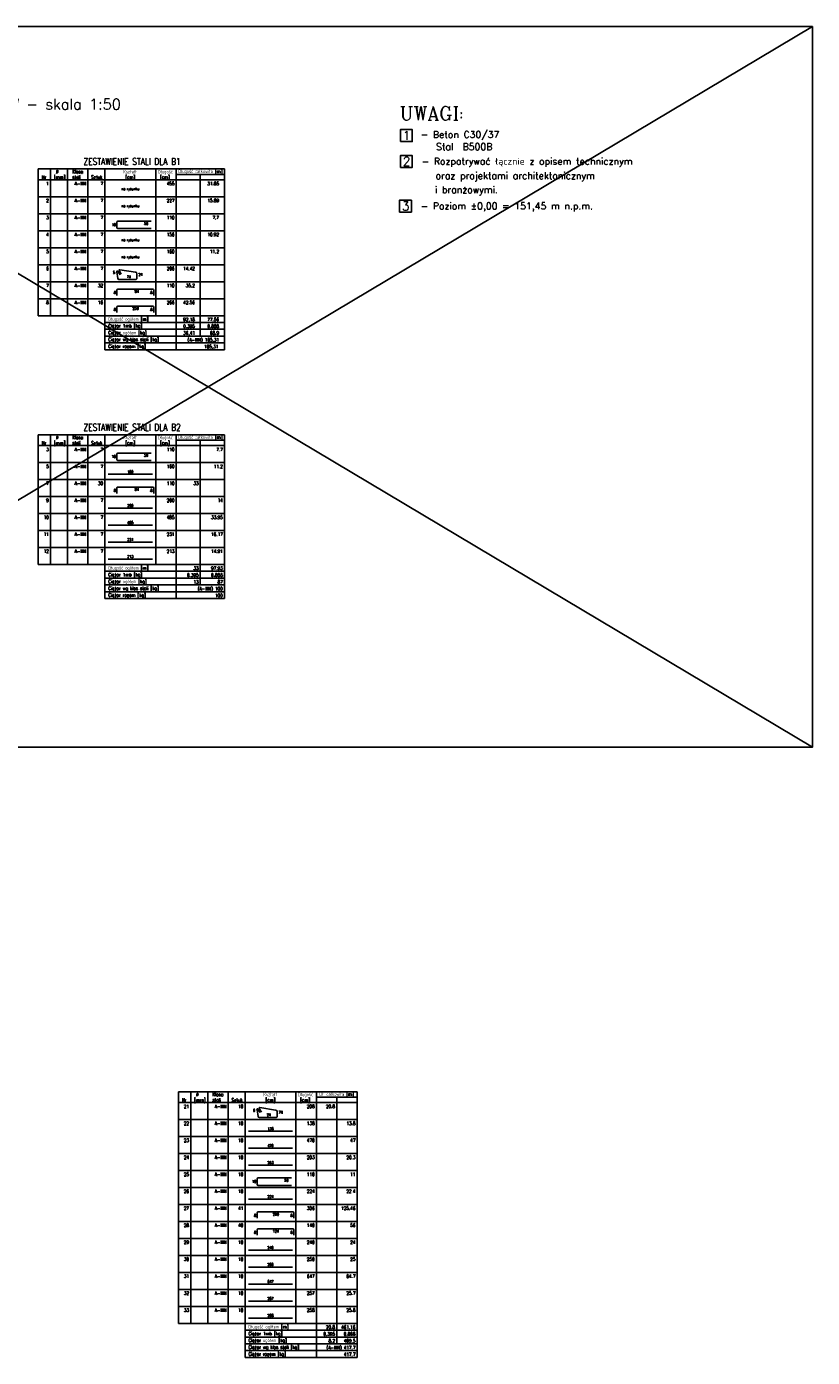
# Model space of a CAD drawing. Header units: millimetres. Extents: x -13852 to 21557, y -10038 to 8820.
# Tile 38 of 42: x 12955 to 15037, y -3737 to -211. Entities that reach past the tile are written whole.
import ezdxf
from ezdxf.enums import TextEntityAlignment as Align

# ---------------------------------------------------------------- set-up
doc = ezdxf.new("R2010")
doc.units = ezdxf.units.MM
for name, color, linetype in [('1', 2, 'Continuous'), ('5', 251, 'Continuous'), ('DIM', 243, 'Continuous'), ('ZBROJA_ZESTAWIENIE', 8, 'Continuous'), ('ZBROJA_ZESTAWIENIE1', 252, 'Continuous'), ('ZBROJA_ZESTAWIENIE2', 4, 'Continuous'), ('ZBROJA_ZESTAWIENIE3', 4, 'Continuous'), ('ZBROJA_ZESTAWIENIE4', 2, 'Continuous')]:
    doc.layers.add(name, color=color, linetype=linetype)
doc.styles.add('NAGLOWKI', font='COMPLEX.shx')
doc.styles.add('STYL_ZBROJA', font='romanszb.shx', dxfattribs={"width": 0.8})
doc.styles.add('TXT5', font='COMPLEX.shx', dxfattribs={"height": 25})

msp = doc.modelspace()

# ---------------------------------------------------------------- linework, layer by layer
at = {"layer": '5'}
for points in [[(13945.157, -515.624), (13976.657, -515.624), (13976.657, -484.124), (13945.157, -484.124)], [(13945.157, -584.268), (13976.657, -584.268), (13976.657, -552.768), (13945.157, -552.768)], [(13942.602, -702.633), (13974.102, -702.633), (13974.102, -671.133), (13942.602, -671.133)]]:
    msp.add_lwpolyline(points, close=True, dxfattribs=at)
at = {"layer": 'DIM', "ltscale": 1.4}
for p, q in [((11833.437, -2120.524), (15036.898, -211.177)), ((11833.437, -211.177), (15036.898, -2120.524))]:
    msp.add_line(p, q, dxfattribs=at)
at = {"layer": 'DIM'}
msp.add_lwpolyline([(11833.437, -211.177), (15036.898, -211.177), (15036.898, -2120.524), (11833.437, -2120.524)], close=True, dxfattribs=at)
at = {"layer": 'ZBROJA_ZESTAWIENIE'}
for p, q in [((12985.404, -588.385), (13478.804, -588.385)), ((12985.404, -588.385), (12985.404, -602.785)), ((13017.804, -588.385), (13017.804, -602.785)), ((13062.804, -588.385), (13062.804, -602.785)), ((13116.804, -588.385), (13116.804, -602.785)), ((13161.804, -588.385), (13161.804, -602.785)), ((13296.804, -588.385), (13296.804, -602.785)), ((13350.804, -588.385), (13350.804, -602.785)), ((13478.804, -588.385), (13478.804, -662.185)), ((12985.404, -602.785), (12985.404, -617.185)), ((12985.404, -617.185), (13478.804, -617.185)), ((12985.404, -617.185), (12985.404, -662.185)), ((13017.804, -602.785), (13017.804, -617.185)), ((13017.804, -617.185), (13017.804, -662.185)), ((13062.804, -602.785), (13062.804, -617.185)), ((13062.804, -617.185), (13062.804, -662.185)), ((13116.804, -602.785), (13116.804, -617.185)), ((13116.804, -617.185), (13116.804, -662.185)), ((13161.804, -602.785), (13161.804, -617.185)), ((13161.804, -617.185), (13161.804, -662.185)), ((13296.804, -602.785), (13296.804, -617.185)), ((13296.804, -617.185), (13296.804, -662.185)), ((13350.804, -602.785), (13350.804, -617.185)), ((13350.804, -617.185), (13350.804, -662.185)), ((13414.804, -602.785), (13414.804, -617.185)), ((13414.804, -617.185), (13414.804, -662.185)), ((13478.804, -602.785), (13478.804, -617.185)), ((12985.404, -662.185), (12985.404, -707.185)), ((13017.804, -662.185), (13017.804, -707.185)), ((13062.804, -662.185), (13062.804, -707.185)), ((13116.804, -662.185), (13116.804, -707.185)), ((13161.804, -662.185), (13161.804, -707.185)), ((13296.804, -662.185), (13296.804, -707.185)), ((13350.804, -662.185), (13350.804, -707.185)), ((13414.804, -662.185), (13414.804, -707.185)), ((13478.804, -662.185), (13478.804, -707.185)), ((12985.404, -707.185), (12985.404, -752.185)), ((13017.804, -707.185), (13017.804, -752.185)), ((13062.804, -707.185), (13062.804, -752.185)), ((13116.804, -707.185), (13116.804, -752.185)), ((13161.804, -707.185), (13161.804, -752.185)), ((13296.804, -707.185), (13296.804, -752.185)), ((13350.804, -707.185), (13350.804, -752.185)), ((13414.804, -707.185), (13414.804, -752.185)), ((13478.804, -707.185), (13478.804, -752.185)), ((12985.404, -752.185), (12985.404, -797.185)), ((13017.804, -752.185), (13017.804, -797.185)), ((13062.804, -752.185), (13062.804, -797.185)), ((13116.804, -752.185), (13116.804, -797.185)), ((13161.804, -752.185), (13161.804, -797.185)), ((13296.804, -752.185), (13296.804, -797.185)), ((13350.804, -752.185), (13350.804, -797.185)), ((13414.804, -752.185), (13414.804, -797.185)), ((13478.804, -752.185), (13478.804, -797.185)), ((12985.404, -797.185), (12985.404, -842.185)), ((13017.804, -797.185), (13017.804, -842.185)), ((13062.804, -797.185), (13062.804, -842.185)), ((13116.804, -797.185), (13116.804, -842.185)), ((13161.804, -797.185), (13161.804, -842.185)), ((13296.804, -797.185), (13296.804, -842.185)), ((13350.804, -797.185), (13350.804, -842.185)), ((13414.804, -797.185), (13414.804, -842.185)), ((13478.804, -797.185), (13478.804, -842.185)), ((12985.404, -842.185), (12985.404, -887.185)), ((13017.804, -842.185), (13017.804, -887.185)), ((13062.804, -842.185), (13062.804, -887.185)), ((13116.804, -842.185), (13116.804, -887.185)), ((13161.804, -842.185), (13161.804, -887.185)), ((13296.804, -842.185), (13296.804, -887.185)), ((13350.804, -842.185), (13350.804, -887.185)), ((13414.804, -842.185), (13414.804, -887.185)), ((13478.804, -842.185), (13478.804, -887.185)), ((12985.404, -887.185), (12985.404, -932.185)), ((13017.804, -887.185), (13017.804, -932.185)), ((13062.804, -887.185), (13062.804, -932.185)), ((13116.804, -887.185), (13116.804, -932.185)), ((13161.804, -887.185), (13161.804, -932.185)), ((13296.804, -887.185), (13296.804, -932.185)), ((13350.804, -887.185), (13350.804, -932.185)), ((13414.804, -887.185), (13414.804, -932.185)), ((13478.804, -887.185), (13478.804, -932.185)), ((12985.404, -932.185), (12985.404, -977.185)), ((13017.804, -932.185), (13017.804, -977.185)), ((13062.804, -932.185), (13062.804, -977.185)), ((13116.804, -932.185), (13116.804, -977.185)), ((13161.804, -932.185), (13161.804, -977.185)), ((13296.804, -932.185), (13296.804, -977.185)), ((13350.804, -932.185), (13350.804, -977.185)), ((13414.804, -932.185), (13414.804, -977.185)), ((13478.804, -932.185), (13478.804, -977.185)), ((12985.404, -977.185), (13478.804, -977.185)), ((13161.804, -977.185), (13161.804, -1067.185)), ((13350.804, -977.185), (13350.804, -1067.185)), ((13414.804, -977.185), (13414.804, -1031.185)), ((13478.804, -977.185), (13478.804, -1067.185)), ((13478.804, -1031.185), (13478.804, -1049.185)), ((13161.804, -1067.185), (13478.804, -1067.185)), ((12985.404, -1292.705), (13478.804, -1292.705)), ((12985.404, -1292.705), (12985.404, -1307.105)), ((13017.804, -1292.705), (13017.804, -1307.105)), ((13062.804, -1292.705), (13062.804, -1307.105)), ((13116.804, -1292.705), (13116.804, -1307.105)), ((13161.804, -1292.705), (13161.804, -1307.105)), ((13296.804, -1292.705), (13296.804, -1307.105)), ((13350.804, -1292.705), (13350.804, -1307.105)), ((13478.804, -1292.705), (13478.804, -1726.505)), ((12985.404, -1307.105), (12985.404, -1321.505)), ((12985.404, -1321.505), (13478.804, -1321.505)), ((12985.404, -1321.505), (12985.404, -1366.505)), ((13017.804, -1307.105), (13017.804, -1321.505)), ((13017.804, -1321.505), (13017.804, -1366.505)), ((13062.804, -1307.105), (13062.804, -1321.505)), ((13062.804, -1321.505), (13062.804, -1366.505)), ((13116.804, -1307.105), (13116.804, -1321.505)), ((13116.804, -1321.505), (13116.804, -1366.505)), ((13161.804, -1307.105), (13161.804, -1321.505)), ((13161.804, -1321.505), (13161.804, -1366.505)), ((13296.804, -1307.105), (13296.804, -1321.505)), ((13296.804, -1321.505), (13296.804, -1366.505)), ((13350.804, -1307.105), (13350.804, -1321.505)), ((13350.804, -1321.505), (13350.804, -1366.505)), ((13414.804, -1307.105), (13414.804, -1321.505)), ((13414.804, -1321.505), (13414.804, -1366.505)), ((13478.804, -1307.105), (13478.804, -1321.505)), ((12985.404, -1366.505), (12985.404, -1411.505)), ((13017.804, -1366.505), (13017.804, -1411.505)), ((13062.804, -1366.505), (13062.804, -1411.505)), ((13116.804, -1366.505), (13116.804, -1411.505)), ((13161.804, -1366.505), (13161.804, -1411.505)), ((13296.804, -1366.505), (13296.804, -1411.505)), ((13350.804, -1366.505), (13350.804, -1411.505)), ((13414.804, -1366.505), (13414.804, -1411.505)), ((13478.804, -1366.505), (13478.804, -1411.505)), ((12985.404, -1411.505), (12985.404, -1456.505)), ((13017.804, -1411.505), (13017.804, -1456.505)), ((13062.804, -1411.505), (13062.804, -1456.505)), ((13116.804, -1411.505), (13116.804, -1456.505)), ((13161.804, -1411.505), (13161.804, -1456.505)), ((13296.804, -1411.505), (13296.804, -1456.505)), ((13350.804, -1411.505), (13350.804, -1456.505)), ((13414.804, -1411.505), (13414.804, -1456.505)), ((13478.804, -1411.505), (13478.804, -1456.505)), ((12985.404, -1456.505), (12985.404, -1501.505)), ((13017.804, -1456.505), (13017.804, -1501.505)), ((13062.804, -1456.505), (13062.804, -1501.505)), ((13116.804, -1456.505), (13116.804, -1501.505)), ((13161.804, -1456.505), (13161.804, -1501.505)), ((13296.804, -1456.505), (13296.804, -1501.505)), ((13350.804, -1456.505), (13350.804, -1501.505)), ((13414.804, -1456.505), (13414.804, -1501.505)), ((13478.804, -1456.505), (13478.804, -1501.505)), ((12985.404, -1501.505), (12985.404, -1546.505)), ((13017.804, -1501.505), (13017.804, -1546.505)), ((13062.804, -1501.505), (13062.804, -1546.505)), ((13116.804, -1501.505), (13116.804, -1546.505)), ((13161.804, -1501.505), (13161.804, -1546.505)), ((13296.804, -1501.505), (13296.804, -1546.505)), ((13350.804, -1501.505), (13350.804, -1546.505)), ((13414.804, -1501.505), (13414.804, -1546.505)), ((13478.804, -1501.505), (13478.804, -1546.505)), ((12985.404, -1546.505), (12985.404, -1591.505)), ((13017.804, -1546.505), (13017.804, -1591.505)), ((13062.804, -1546.505), (13062.804, -1591.505)), ((13116.804, -1546.505), (13116.804, -1591.505)), ((13161.804, -1546.505), (13161.804, -1591.505)), ((13296.804, -1546.505), (13296.804, -1591.505)), ((13350.804, -1546.505), (13350.804, -1591.505)), ((13414.804, -1546.505), (13414.804, -1591.505)), ((13478.804, -1546.505), (13478.804, -1591.505)), ((12985.404, -1591.505), (12985.404, -1636.505)), ((13017.804, -1591.505), (13017.804, -1636.505)), ((13062.804, -1591.505), (13062.804, -1636.505)), ((13116.804, -1591.505), (13116.804, -1636.505)), ((13161.804, -1591.505), (13161.804, -1636.505)), ((13296.804, -1591.505), (13296.804, -1636.505)), ((13350.804, -1591.505), (13350.804, -1636.505)), ((13414.804, -1591.505), (13414.804, -1636.505)), ((13478.804, -1591.505), (13478.804, -1636.505)), ((12985.404, -1636.505), (13478.804, -1636.505)), ((13161.804, -1636.505), (13161.804, -1726.505)), ((13350.804, -1636.505), (13350.804, -1726.505)), ((13414.804, -1636.505), (13414.804, -1690.505)), ((13478.804, -1636.505), (13478.804, -1690.505)), ((13478.804, -1690.505), (13478.804, -1708.505)), ((13161.804, -1726.505), (13478.804, -1726.505))]:
    msp.add_line(p, q, dxfattribs=at)
at = {"layer": 'ZBROJA_ZESTAWIENIE', "ltscale": 1.4}
for p, q in [((13356.943, -3033.563), (13830.343, -3033.563)), ((13356.943, -3033.563), (13356.943, -3047.963)), ((13356.943, -3047.963), (13356.943, -3062.363)), ((13356.943, -3062.363), (13830.343, -3062.363)), ((13356.943, -3062.363), (13356.943, -3107.363)), ((13389.343, -3033.563), (13389.343, -3047.963)), ((13389.343, -3047.963), (13389.343, -3062.363)), ((13389.343, -3062.363), (13389.343, -3107.363)), ((13434.343, -3033.563), (13434.343, -3047.963)), ((13434.343, -3047.963), (13434.343, -3062.363)), ((13434.343, -3062.363), (13434.343, -3107.363)), ((13488.343, -3033.563), (13488.343, -3047.963)), ((13488.343, -3047.963), (13488.343, -3062.363)), ((13488.343, -3062.363), (13488.343, -3107.363)), ((13533.343, -3033.563), (13533.343, -3047.963)), ((13533.343, -3047.963), (13533.343, -3062.363)), ((13533.343, -3062.363), (13533.343, -3107.363)), ((13668.343, -3033.563), (13668.343, -3047.963)), ((13668.343, -3047.963), (13668.343, -3062.363)), ((13668.343, -3062.363), (13668.343, -3107.363)), ((13722.343, -3033.563), (13722.343, -3047.963)), ((13722.343, -3047.963), (13722.343, -3062.363)), ((13722.343, -3062.363), (13722.343, -3107.363)), ((13776.343, -3047.963), (13776.343, -3062.363)), ((13776.343, -3062.363), (13776.343, -3107.363)), ((13830.343, -3033.563), (13830.343, -3062.363)), ((13830.343, -3047.963), (13830.343, -3062.363)), ((13830.343, -3047.963), (13830.343, -3062.363)), ((13830.343, -3062.363), (13830.343, -3107.363)), ((13830.343, -3062.363), (13830.343, -3107.363)), ((13356.943, -3107.363), (13356.943, -3152.363)), ((13389.343, -3107.363), (13389.343, -3152.363)), ((13434.343, -3107.363), (13434.343, -3152.363)), ((13488.343, -3107.363), (13488.343, -3152.363)), ((13533.343, -3107.363), (13533.343, -3152.363)), ((13668.343, -3107.363), (13668.343, -3152.363)), ((13722.343, -3107.363), (13722.343, -3152.363)), ((13776.343, -3107.363), (13776.343, -3152.363)), ((13830.343, -3107.363), (13830.343, -3152.363)), ((13830.343, -3107.363), (13830.343, -3152.363)), ((13356.943, -3152.363), (13356.943, -3197.363)), ((13389.343, -3152.363), (13389.343, -3197.363)), ((13434.343, -3152.363), (13434.343, -3197.363)), ((13488.343, -3152.363), (13488.343, -3197.363)), ((13533.343, -3152.363), (13533.343, -3197.363)), ((13668.343, -3152.363), (13668.343, -3197.363)), ((13722.343, -3152.363), (13722.343, -3197.363)), ((13776.343, -3152.363), (13776.343, -3197.363)), ((13830.343, -3152.363), (13830.343, -3197.363)), ((13830.343, -3152.363), (13830.343, -3197.363)), ((13356.943, -3197.363), (13356.943, -3242.363)), ((13389.343, -3197.363), (13389.343, -3242.363)), ((13434.343, -3197.363), (13434.343, -3242.363)), ((13488.343, -3197.363), (13488.343, -3242.363)), ((13533.343, -3197.363), (13533.343, -3242.363)), ((13668.343, -3197.363), (13668.343, -3242.363)), ((13722.343, -3197.363), (13722.343, -3242.363)), ((13776.343, -3197.363), (13776.343, -3242.363)), ((13830.343, -3197.363), (13830.343, -3242.363)), ((13830.343, -3197.363), (13830.343, -3242.363)), ((13356.943, -3242.363), (13356.943, -3287.363)), ((13389.343, -3242.363), (13389.343, -3287.363)), ((13434.343, -3242.363), (13434.343, -3287.363)), ((13488.343, -3242.363), (13488.343, -3287.363)), ((13533.343, -3242.363), (13533.343, -3287.363)), ((13668.343, -3242.363), (13668.343, -3287.363)), ((13722.343, -3242.363), (13722.343, -3287.363)), ((13776.343, -3242.363), (13776.343, -3287.363)), ((13830.343, -3242.363), (13830.343, -3287.363)), ((13830.343, -3242.363), (13830.343, -3287.363)), ((13356.943, -3287.363), (13356.943, -3332.363)), ((13389.343, -3287.363), (13389.343, -3332.363)), ((13434.343, -3287.363), (13434.343, -3332.363)), ((13488.343, -3287.363), (13488.343, -3332.363)), ((13533.343, -3287.363), (13533.343, -3332.363)), ((13668.343, -3287.363), (13668.343, -3332.363)), ((13722.343, -3287.363), (13722.343, -3332.363)), ((13776.343, -3287.363), (13776.343, -3332.363)), ((13830.343, -3287.363), (13830.343, -3332.363)), ((13830.343, -3287.363), (13830.343, -3332.363)), ((13356.943, -3332.363), (13356.943, -3377.363)), ((13389.343, -3332.363), (13389.343, -3377.363)), ((13434.343, -3332.363), (13434.343, -3377.363)), ((13488.343, -3332.363), (13488.343, -3377.363)), ((13533.343, -3332.363), (13533.343, -3377.363)), ((13668.343, -3332.363), (13668.343, -3377.363)), ((13722.343, -3332.363), (13722.343, -3377.363)), ((13776.343, -3332.363), (13776.343, -3377.363)), ((13830.343, -3332.363), (13830.343, -3377.363)), ((13830.343, -3332.363), (13830.343, -3377.363)), ((13356.943, -3377.363), (13356.943, -3422.363)), ((13389.343, -3377.363), (13389.343, -3422.363)), ((13434.343, -3377.363), (13434.343, -3422.363)), ((13488.343, -3377.363), (13488.343, -3422.363)), ((13533.343, -3377.363), (13533.343, -3422.363)), ((13668.343, -3377.363), (13668.343, -3422.363)), ((13722.343, -3377.363), (13722.343, -3422.363)), ((13776.343, -3377.363), (13776.343, -3422.363)), ((13830.343, -3377.363), (13830.343, -3422.363)), ((13830.343, -3377.363), (13830.343, -3422.363)), ((13356.943, -3422.363), (13356.943, -3467.363)), ((13389.343, -3422.363), (13389.343, -3467.363)), ((13434.343, -3422.363), (13434.343, -3467.363)), ((13488.343, -3422.363), (13488.343, -3467.363)), ((13533.343, -3422.363), (13533.343, -3467.363)), ((13668.343, -3422.363), (13668.343, -3467.363)), ((13722.343, -3422.363), (13722.343, -3467.363)), ((13776.343, -3422.363), (13776.343, -3467.363)), ((13830.343, -3422.363), (13830.343, -3467.363)), ((13830.343, -3422.363), (13830.343, -3467.363)), ((13356.943, -3467.363), (13356.943, -3512.363)), ((13389.343, -3467.363), (13389.343, -3512.363)), ((13434.343, -3467.363), (13434.343, -3512.363)), ((13488.343, -3467.363), (13488.343, -3512.363)), ((13533.343, -3467.363), (13533.343, -3512.363)), ((13668.343, -3467.363), (13668.343, -3512.363)), ((13722.343, -3467.363), (13722.343, -3512.363)), ((13776.343, -3467.363), (13776.343, -3512.363)), ((13830.343, -3467.363), (13830.343, -3512.363)), ((13830.343, -3467.363), (13830.343, -3512.363)), ((13356.943, -3512.363), (13356.943, -3557.363)), ((13389.343, -3512.363), (13389.343, -3557.363)), ((13434.343, -3512.363), (13434.343, -3557.363)), ((13488.343, -3512.363), (13488.343, -3557.363)), ((13533.343, -3512.363), (13533.343, -3557.363)), ((13668.343, -3512.363), (13668.343, -3557.363)), ((13722.343, -3512.363), (13722.343, -3557.363)), ((13776.343, -3512.363), (13776.343, -3557.363)), ((13830.343, -3512.363), (13830.343, -3557.363)), ((13830.343, -3512.363), (13830.343, -3557.363)), ((13356.943, -3557.363), (13356.943, -3602.363)), ((13389.343, -3557.363), (13389.343, -3602.363)), ((13434.343, -3557.363), (13434.343, -3602.363)), ((13488.343, -3557.363), (13488.343, -3602.363)), ((13533.343, -3557.363), (13533.343, -3602.363)), ((13668.343, -3557.363), (13668.343, -3602.363)), ((13722.343, -3557.363), (13722.343, -3602.363)), ((13776.343, -3557.363), (13776.343, -3602.363)), ((13830.343, -3557.363), (13830.343, -3602.363)), ((13830.343, -3557.363), (13830.343, -3602.363)), ((13356.943, -3602.363), (13356.943, -3647.363)), ((13389.343, -3602.363), (13389.343, -3647.363)), ((13434.343, -3602.363), (13434.343, -3647.363)), ((13488.343, -3602.363), (13488.343, -3647.363)), ((13533.343, -3602.363), (13533.343, -3647.363)), ((13668.343, -3602.363), (13668.343, -3647.363)), ((13722.343, -3602.363), (13722.343, -3647.363)), ((13776.343, -3602.363), (13776.343, -3647.363)), ((13830.343, -3602.363), (13830.343, -3647.363)), ((13830.343, -3602.363), (13830.343, -3647.363)), ((13356.943, -3647.363), (13830.343, -3647.363)), ((13533.343, -3647.363), (13533.343, -3737.363)), ((13722.343, -3647.363), (13722.343, -3737.363)), ((13776.343, -3647.363), (13776.343, -3701.363)), ((13830.343, -3647.363), (13830.343, -3719.363)), ((13830.343, -3647.363), (13830.343, -3701.363)), ((13830.343, -3647.363), (13830.343, -3719.363)), ((13830.343, -3701.363), (13830.343, -3719.363)), ((13533.343, -3737.363), (13830.343, -3737.363)), ((13830.343, -3719.363), (13830.343, -3737.363))]:
    msp.add_line(p, q, dxfattribs=at)
at = {"layer": 'ZBROJA_ZESTAWIENIE1'}
for p, q in [((13350.804, -602.785), (13478.804, -602.785)), ((12985.404, -662.185), (13478.804, -662.185)), ((12985.404, -707.185), (13478.804, -707.185)), ((12985.404, -752.185), (13478.804, -752.185)), ((12985.404, -797.185), (13478.804, -797.185)), ((12985.404, -842.185), (13478.804, -842.185)), ((12985.404, -887.185), (13478.804, -887.185)), ((12985.404, -932.185), (13478.804, -932.185)), ((13161.804, -995.185), (13478.804, -995.185)), ((13161.804, -1013.185), (13478.804, -1013.185)), ((13161.804, -1031.185), (13478.804, -1031.185)), ((13161.804, -1049.185), (13478.804, -1049.185)), ((13350.804, -1307.105), (13478.804, -1307.105)), ((12985.404, -1366.505), (13478.804, -1366.505)), ((12985.404, -1411.505), (13478.804, -1411.505)), ((12985.404, -1456.505), (13478.804, -1456.505)), ((12985.404, -1501.505), (13478.804, -1501.505)), ((12985.404, -1546.505), (13478.804, -1546.505)), ((12985.404, -1591.505), (13478.804, -1591.505)), ((13161.804, -1654.505), (13478.804, -1654.505)), ((13161.804, -1672.505), (13478.804, -1672.505)), ((13161.804, -1690.505), (13478.804, -1690.505)), ((13161.804, -1708.505), (13478.804, -1708.505))]:
    msp.add_line(p, q, dxfattribs=at)
at = {"layer": 'ZBROJA_ZESTAWIENIE1', "ltscale": 1.4}
for p, q in [((13722.343, -3047.963), (13830.343, -3047.963)), ((13356.943, -3107.363), (13830.343, -3107.363)), ((13356.943, -3152.363), (13830.343, -3152.363)), ((13356.943, -3197.363), (13830.343, -3197.363)), ((13356.943, -3242.363), (13830.343, -3242.363)), ((13356.943, -3287.363), (13830.343, -3287.363)), ((13356.943, -3332.363), (13830.343, -3332.363)), ((13356.943, -3377.363), (13830.343, -3377.363)), ((13356.943, -3422.363), (13830.343, -3422.363)), ((13356.943, -3467.363), (13830.343, -3467.363)), ((13356.943, -3512.363), (13830.343, -3512.363)), ((13356.943, -3557.363), (13830.343, -3557.363)), ((13356.943, -3602.363), (13830.343, -3602.363)), ((13533.343, -3665.363), (13830.343, -3665.363)), ((13533.343, -3683.363), (13830.343, -3683.363)), ((13533.343, -3701.363), (13830.343, -3701.363)), ((13533.343, -3719.363), (13830.343, -3719.363))]:
    msp.add_line(p, q, dxfattribs=at)
at = {"layer": 'ZBROJA_ZESTAWIENIE3'}
for points in [[(13284.834, -746.335), (13196.454, -746.335, -0.41421356), (13193.754, -743.635), (13193.754, -729.505, -0.41421356), (13196.454, -726.805), (13284.834, -726.805)], [(13202.034, -868.465), (13196.004, -859.375, 1.05322591), (13193.574, -861.175), (13196.544, -878.545, 0.38182776), (13200.504, -881.695), (13242.984, -881.695, 0.42081058), (13246.944, -877.645), (13246.944, -865.945, 0.41421356), (13242.984, -861.985), (13201.134, -855.325, 0.64139903), (13199.514, -857.755), (13205.274, -867.205)], [(13193.754, -923.635), (13193.754, -909.505, -0.41421356), (13196.454, -906.805), (13288.704, -906.805, -0.41421356), (13291.404, -909.505), (13291.404, -923.635)], [(13193.754, -968.635), (13193.754, -954.505, -0.41421356), (13196.454, -951.805), (13288.704, -951.805, -0.41421356), (13291.404, -954.505), (13291.404, -968.635)], [(13284.834, -1360.655), (13196.454, -1360.655, -0.41421356), (13193.754, -1357.955), (13193.754, -1343.825, -0.41421356), (13196.454, -1341.125), (13284.834, -1341.125)], [(13193.754, -1447.955), (13193.754, -1433.825, -0.41421356), (13196.454, -1431.125), (13288.704, -1431.125, -0.41421356), (13291.404, -1433.825), (13291.404, -1447.955)]]:
    msp.add_lwpolyline(points, format="xyb", dxfattribs=at)
for points in [[(13170.804, -1397.465), (13287.804, -1397.465)], [(13170.804, -1487.465), (13287.804, -1487.465)], [(13170.804, -1532.465), (13287.804, -1532.465)], [(13170.804, -1577.465), (13287.804, -1577.465)], [(13170.804, -1622.465), (13287.804, -1622.465)]]:
    msp.add_lwpolyline(points, dxfattribs=at)
at = {"layer": 'ZBROJA_ZESTAWIENIE3', "ltscale": 1.4}
for points in [[(13573.573, -3088.643), (13567.543, -3079.553, 1.05322591), (13565.113, -3081.353), (13568.083, -3098.723, 0.38182776), (13572.043, -3101.873), (13614.523, -3101.873, 0.42081058), (13618.483, -3097.823), (13618.483, -3086.123, 0.41421356), (13614.523, -3082.163), (13572.673, -3075.503, 0.64139903), (13571.053, -3077.933), (13576.813, -3087.383)], [(13656.373, -3281.513), (13567.993, -3281.513, -0.41421356), (13565.293, -3278.813), (13565.293, -3264.683, -0.41421356), (13567.993, -3261.983), (13656.373, -3261.983)], [(13565.293, -3368.813), (13565.293, -3354.683, -0.41421356), (13567.993, -3351.983), (13660.243, -3351.983, -0.41421356), (13662.943, -3354.683), (13662.943, -3368.813)], [(13565.293, -3413.813), (13565.293, -3399.683, -0.41421356), (13567.993, -3396.983), (13660.243, -3396.983, -0.41421356), (13662.943, -3399.683), (13662.943, -3413.813)]]:
    msp.add_lwpolyline(points, format="xyb", dxfattribs=at)
for points in [[(13542.343, -3138.323), (13659.343, -3138.323)], [(13542.343, -3183.323), (13659.343, -3183.323)], [(13542.343, -3228.323), (13659.343, -3228.323)], [(13542.343, -3318.323), (13659.343, -3318.323)], [(13542.343, -3453.323), (13659.343, -3453.323)], [(13542.343, -3498.323), (13659.343, -3498.323)], [(13542.343, -3543.323), (13659.343, -3543.323)], [(13542.343, -3588.323), (13659.343, -3588.323)], [(13542.343, -3633.323), (13659.343, -3633.323)]]:
    msp.add_lwpolyline(points, dxfattribs=at)

# ---------------------------------------------------------------- texts
at = {"layer": '1', "style": 'NAGLOWKI'}
msp.add_text('ZBROJENIE SCHODÓW - skala 1:50', height=28.125, dxfattribs=at).set_placement((12529.222, -430.826))
at = {"layer": '1', "linetype": 'Continuous', "style": 'TXT5'}
for tag, p in [('1', (13961.531, -511.324)), ('2', (13961.531, -579.967)), ('3', (13958.976, -698.333))]:
    msp.add_attdef(tag, text='1', height=23.4, dxfattribs=at).set_placement(p, align=Align.CENTER)
at = {"layer": '5', "color": 2, "style": 'TXT5'}
msp.add_text('UWAGI:', height=36, dxfattribs=at).set_placement((13942.842, -459.248))
at = {"layer": '5', "style": 'TXT5'}
for s, p in [('- Beton C30/37', (13999.03, -506.03)), ('Stal  B500B', (14039.714, -538.416)), ('- Rozpatrywać łącznie z opisem technicznym ', (14001.304, -576.948)), ('oraz projektami architektonicznym', (14038.295, -615.212)), (' i branżowymi.', (14024.241, -652.437)), ('- Poziom %%P0,00 = 151,45 m n.p.m.', (13998.749, -695.314))]:
    msp.add_text(s, height=18, dxfattribs=at).set_placement(p)
at = {"layer": 'ZBROJA_ZESTAWIENIE2', "style": 'STYL_ZBROJA', "width": 0.8}
for s, p in [(' %%c', (13026.804, -602.785)), ('Klasa', (13075.404, -602.785)), ('Kształt', (13210.404, -602.785)), (' Długość', (13296.804, -602.785)), ('Nr', (12994.404, -617.185)), ('[mm]', (13026.804, -617.185)), ('stali', (13075.404, -617.185)), ('Sztuk', (13125.804, -617.185)), (' [cm]', (13210.404, -617.185)), ('  [cm]', (13296.804, -617.185)), ('Długość ogółem [m]', (13170.804, -993.385)), ('Ciężar 1mb [kg]', (13170.804, -1011.385)), ('Ciężar ogółem [kg]', (13170.804, -1029.385)), ('Ciężar wg klas stali [kg]', (13170.804, -1047.385)), ('Ciężar razem [kg]', (13170.804, -1065.385)), (' %%c', (13026.804, -1307.105)), ('Klasa', (13075.404, -1307.105)), ('Kształt', (13210.404, -1307.105)), (' Długość', (13296.804, -1307.105)), ('Nr', (12994.404, -1321.505)), ('[mm]', (13026.804, -1321.505)), ('stali', (13075.404, -1321.505)), ('Sztuk', (13125.804, -1321.505)), (' [cm]', (13210.404, -1321.505)), ('  [cm]', (13296.804, -1321.505)), ('Ciężar 1mb [kg]', (13170.804, -1670.705)), ('Długość ogółem [m]', (13170.804, -1652.705)), ('Ciężar ogółem [kg]', (13170.804, -1688.705)), ('Ciężar wg klas stali [kg]', (13170.804, -1706.705)), ('Ciężar razem [kg]', (13170.804, -1724.705))]:
    msp.add_text(s, height=9, dxfattribs=at).set_placement(p, align=Align.BOTTOM_LEFT)
for s, height, p in [('Długość całkowita [m]', 9, (13414.793, -599.185)), ('74', 7.2, (13225.254, -878.005)), ('Długość całkowita [m]', 9, (13414.793, -1303.505))]:
    msp.add_text(s, height=height, dxfattribs=at).set_placement(p, align=Align.CENTER)
for s, p in [('1', (13013.304, -631.585)), ('A-IIIN', (13112.304, -631.585)), ('7', (13157.304, -631.585)), ('455', (13346.304, -631.585)), ('31.85', (13464.304, -631.585)), ('2', (13013.304, -676.585)), ('A-IIIN', (13112.304, -676.585)), ('7', (13157.304, -676.585)), ('227', (13346.304, -676.585)), ('15.89', (13464.304, -676.585)), ('3', (13013.304, -721.585)), ('A-IIIN', (13112.304, -721.585)), ('7', (13157.304, -721.585)), ('110', (13346.304, -721.585)), ('7.7', (13464.304, -721.585)), ('4', (13013.304, -766.585)), ('A-IIIN', (13112.304, -766.585)), ('7', (13157.304, -766.585)), ('156', (13346.304, -766.585)), ('10.92', (13464.304, -766.585)), ('5', (13013.304, -811.585)), ('A-IIIN', (13112.304, -811.585)), ('7', (13157.304, -811.585)), ('160', (13346.304, -811.585)), ('11.2', (13464.304, -811.585)), ('6', (13013.304, -856.585)), ('A-IIIN', (13112.304, -856.585)), ('7', (13157.304, -856.585)), ('206', (13346.304, -856.585)), ('14.42', (13400.304, -856.585)), ('7', (13013.304, -901.585)), ('A-IIIN', (13112.304, -901.585)), ('32', (13157.304, -901.585)), ('110', (13346.304, -901.585)), ('35.2', (13400.304, -901.585)), ('8', (13013.304, -946.585)), ('A-IIIN', (13112.304, -946.585)), ('16', (13157.304, -946.585)), ('266', (13346.304, -946.585)), ('42.56', (13400.304, -946.585)), ('92,18', (13400.304, -991.585)), ('77.56', (13464.304, -991.585)), ('36,41', (13400.304, -1027.585)), ('0.395', (13400.304, -1009.585)), ('0.888', (13464.304, -1009.585)), ('68.9', (13464.304, -1027.585)), ('(A-IIIN) 105,31', (13464.304, -1045.585)), ('105,31', (13462.578, -1063.585)), ('3', (13013.304, -1335.905)), ('A-IIIN', (13112.304, -1335.905)), ('7', (13157.304, -1335.905)), ('110', (13346.304, -1335.905)), ('7.7', (13474.304, -1335.905)), ('5', (13013.304, -1380.905)), ('A-IIIN', (13112.304, -1380.905)), ('7', (13157.304, -1380.905)), ('160', (13346.304, -1380.905)), ('11.2', (13474.304, -1380.905)), ('7', (13013.304, -1425.905)), ('A-IIIN', (13112.304, -1425.905)), ('30', (13157.304, -1425.905)), ('110', (13346.304, -1425.905)), ('33', (13410.304, -1425.905)), ('9', (13013.304, -1470.905)), ('A-IIIN', (13112.304, -1470.905)), ('7', (13157.304, -1470.905)), ('200', (13346.304, -1470.905)), ('14', (13474.304, -1470.905)), ('10', (13013.304, -1515.905)), ('A-IIIN', (13112.304, -1515.905)), ('7', (13157.304, -1515.905)), ('485', (13346.304, -1515.905)), ('33.95', (13474.304, -1515.905)), ('11', (13013.304, -1560.905)), ('A-IIIN', (13112.304, -1560.905)), ('7', (13157.304, -1560.905)), ('231', (13346.304, -1560.905)), ('16.17', (13474.304, -1560.905)), ('12', (13013.304, -1605.905)), ('A-IIIN', (13112.304, -1605.905)), ('7', (13157.304, -1605.905)), ('213', (13346.304, -1605.905)), ('14.91', (13474.304, -1605.905)), ('33', (13410.304, -1650.905)), ('97.93', (13474.304, -1650.905)), ('0.395', (13410.304, -1668.905)), ('13', (13410.304, -1686.905)), ('0.888', (13474.304, -1668.905)), ('87', (13474.304, -1686.905)), ('(A-IIIN) 100', (13474.304, -1704.905)), ('100', (13474.304, -1722.905))]:
    msp.add_text(s, height=9, dxfattribs=at).set_placement(p, align=Align.RIGHT)
for s, p in [('na rysunku', (13229.304, -646.975)), ('na rysunku', (13229.304, -691.975)), ('na rysunku', (13229.304, -781.975)), ('na rysunku', (13229.304, -826.975)), ('160', (13229.304, -1396.295)), ('200', (13229.304, -1486.295)), ('485', (13229.304, -1531.295)), ('231', (13229.304, -1576.295)), ('213', (13229.304, -1621.295))]:
    msp.add_text(s, height=7.2, dxfattribs=at).set_placement(p, align=Align.BOTTOM_CENTER)
for s, p in [('10', (13191.234, -736.075)), ('8', (13191.234, -916.075)), ('8', (13287.894, -916.075)), ('8', (13191.234, -961.075)), ('8', (13287.894, -961.075)), ('10', (13191.234, -1350.395)), ('8', (13191.234, -1440.395)), ('8', (13287.894, -1440.395))]:
    msp.add_text(s, height=7.2, dxfattribs=at).set_placement(p, align=Align.MIDDLE_RIGHT)
for s, p in [('50', (13276.824, -738.685)), ('5', (13188.714, -868.465)), ('94', (13251.804, -918.685)), ('250', (13251.804, -963.685)), ('50', (13276.824, -1353.005)), ('94', (13251.804, -1443.005))]:
    msp.add_text(s, height=7.2, dxfattribs=at).set_placement(p, align=Align.BOTTOM_RIGHT)
msp.add_text('24', height=7.2, dxfattribs=at).set_placement((13250.724, -867.835), align=Align.MIDDLE_LEFT)
at = {"layer": 'ZBROJA_ZESTAWIENIE2', "ltscale": 1.4, "style": 'STYL_ZBROJA', "width": 0.8}
for s, p in [('Nr', (13365.943, -3062.363)), ('[mm]', (13398.343, -3062.363)), (' %%c', (13398.343, -3047.963)), ('stali', (13446.943, -3062.363)), ('Klasa', (13446.943, -3047.963)), ('Sztuk', (13497.343, -3062.363)), ('Kształt', (13581.943, -3047.963)), (' [cm]', (13581.943, -3062.363)), (' Długość', (13668.343, -3047.963)), ('  [cm]', (13668.343, -3062.363)), ('Długość ogółem [m]', (13542.343, -3663.563)), ('Ciężar 1mb [kg]', (13542.343, -3681.563)), ('Ciężar ogółem [kg]', (13542.343, -3699.563)), ('Ciężar wg klas stali [kg]', (13542.343, -3717.563)), ('Ciężar razem [kg]', (13542.343, -3735.563))]:
    msp.add_text(s, height=9, dxfattribs=at).set_placement(p, align=Align.BOTTOM_LEFT)
for s, p in [('21', (13384.843, -3076.763)), ('A-IIIN', (13483.843, -3076.763)), ('10', (13528.843, -3076.763)), ('208', (13717.843, -3076.763)), ('20.8', (13771.843, -3076.763)), ('22', (13384.843, -3121.763)), ('A-IIIN', (13483.843, -3121.763)), ('10', (13528.843, -3121.763)), ('138', (13717.843, -3121.763)), ('13.8', (13825.843, -3121.763)), ('23', (13384.843, -3166.763)), ('A-IIIN', (13483.843, -3166.763)), ('10', (13528.843, -3166.763)), ('470', (13717.843, -3166.763)), ('47', (13825.843, -3166.763)), ('24', (13384.843, -3211.763)), ('A-IIIN', (13483.843, -3211.763)), ('10', (13528.843, -3211.763)), ('203', (13717.843, -3211.763)), ('20.3', (13825.843, -3211.763)), ('25', (13384.843, -3256.763)), ('A-IIIN', (13483.843, -3256.763)), ('10', (13528.843, -3256.763)), ('110', (13717.843, -3256.763)), ('11', (13825.843, -3256.763)), ('26', (13384.843, -3301.763)), ('A-IIIN', (13483.843, -3301.763)), ('10', (13528.843, -3301.763)), ('224', (13717.843, -3301.763)), ('22.4', (13825.843, -3301.763)), ('27', (13384.843, -3346.763)), ('A-IIIN', (13483.843, -3346.763)), ('41', (13528.843, -3346.763)), ('306', (13717.843, -3346.763)), ('125.46', (13825.843, -3346.763)), ('28', (13384.843, -3391.763)), ('A-IIIN', (13483.843, -3391.763)), ('40', (13528.843, -3391.763)), ('140', (13717.843, -3391.763)), ('56', (13825.843, -3391.763)), ('29', (13384.843, -3436.763)), ('A-IIIN', (13483.843, -3436.763)), ('10', (13528.843, -3436.763)), ('240', (13717.843, -3436.763)), ('24', (13825.843, -3436.763)), ('30', (13384.843, -3481.763)), ('A-IIIN', (13483.843, -3481.763)), ('10', (13528.843, -3481.763)), ('250', (13717.843, -3481.763)), ('25', (13825.843, -3481.763)), ('31', (13384.843, -3526.763)), ('A-IIIN', (13483.843, -3526.763)), ('10', (13528.843, -3526.763)), ('647', (13717.843, -3526.763)), ('64.7', (13825.843, -3526.763)), ('32', (13384.843, -3571.763)), ('A-IIIN', (13483.843, -3571.763)), ('10', (13528.843, -3571.763)), ('257', (13717.843, -3571.763)), ('25.7', (13825.843, -3571.763)), ('33', (13384.843, -3616.763)), ('A-IIIN', (13483.843, -3616.763)), ('10', (13528.843, -3616.763)), ('258', (13717.843, -3616.763)), ('25.8', (13825.843, -3616.763)), ('20.8', (13771.843, -3661.763)), ('461.16', (13825.843, -3661.763)), ('0.395', (13771.843, -3679.763)), ('8.2', (13771.843, -3697.763)), ('409.5', (13825.843, -3697.763)), ('0.888', (13825.843, -3679.763)), ('(A-IIIN) 417.7', (13825.843, -3715.763)), ('417.7', (13825.843, -3733.763))]:
    msp.add_text(s, height=9, dxfattribs=at).set_placement(p, align=Align.RIGHT)
for s, height, p in [('Dł. całkowita [m]', 9, (13775.96, -3044.363)), ('24', 7.2, (13596.793, -3098.183))]:
    msp.add_text(s, height=height, dxfattribs=at).set_placement(p, align=Align.CENTER)
for s, p in [('6', (13560.253, -3088.643)), ('50', (13648.363, -3273.863)), ('290', (13623.343, -3363.863)), ('124', (13623.343, -3408.863))]:
    msp.add_text(s, height=7.2, dxfattribs=at).set_placement(p, align=Align.BOTTOM_RIGHT)
msp.add_text('74', height=7.2, dxfattribs=at).set_placement((13622.263, -3088.013), align=Align.MIDDLE_LEFT)
for s, p in [('138', (13600.843, -3137.153)), ('470', (13600.843, -3182.153)), ('203', (13600.843, -3227.153)), ('224', (13600.843, -3317.153)), ('240', (13600.843, -3452.153)), ('250', (13600.843, -3497.153)), ('647', (13600.843, -3542.153)), ('257', (13600.843, -3587.153)), ('258', (13600.843, -3632.153))]:
    msp.add_text(s, height=7.2, dxfattribs=at).set_placement(p, align=Align.BOTTOM_CENTER)
for s, p in [('10', (13562.773, -3271.253)), ('8', (13562.773, -3361.253)), ('8', (13659.433, -3361.253)), ('8', (13562.773, -3406.253)), ('8', (13659.433, -3406.253))]:
    msp.add_text(s, height=7.2, dxfattribs=at).set_placement(p, align=Align.MIDDLE_RIGHT)
at = {"layer": 'ZBROJA_ZESTAWIENIE4', "style": 'STYL_ZBROJA', "width": 0.8}
for s, p in [('ZESTAWIENIE STALI DLA B1', (13234.061, -577.671)), ('ZESTAWIENIE STALI DLA B2', (13234.061, -1281.991))]:
    msp.add_text(s, height=18, dxfattribs=at).set_placement(p, align=Align.CENTER)

doc.saveas('drawing.dxf')
